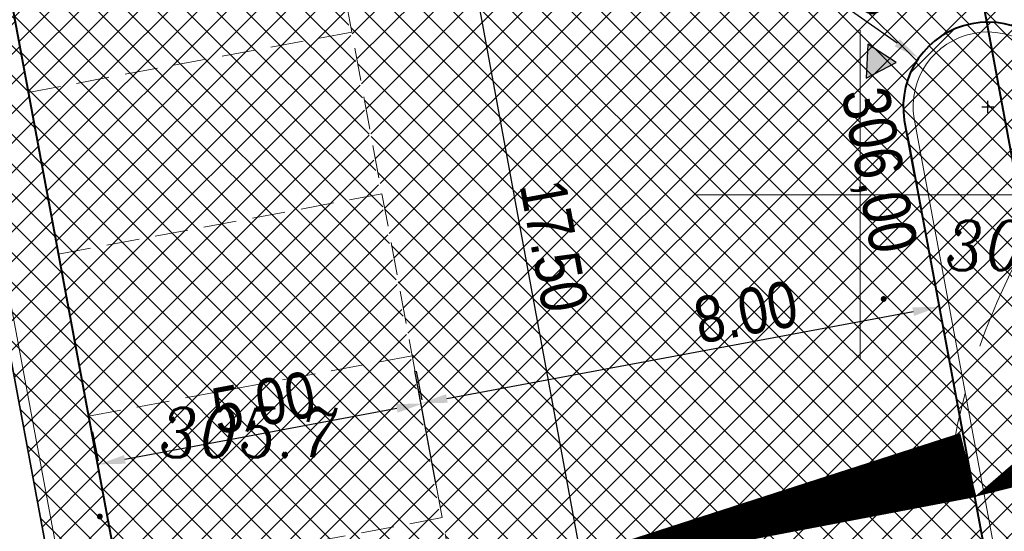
# Model space of a CAD drawing. Extents: x 779 to 3668, y -1329 to 9570.
# Tile 87 of 106: x 2179 to 2194, y -259 to -251. Entities that reach past the tile are written whole.
import ezdxf

# ---------------------------------------------------------------- set-up
doc = ezdxf.new("R2010")
doc.units = 0
for name, pattern in [('CIĄGłA', [0]), ('DASH', [0.75, 0.5, -0.25]), ('DASHED', [0.75, 0.5, -0.25])]:
    doc.linetypes.add(name, pattern=pattern)
for name, color, linetype, lineweight in [('_a_obiekty', 250, 'Continuous', 30), ('AGP1_KRAWEZNIKI', 7, 'Continuous', 40), ('AGP1_KRAWEZNIKI GRUBOŚCI', 7, 'Continuous', 9), ('AGP1_KRAWEZNIKI NOWE', 7, 'Continuous', 30), ('kanał technologiczny (linia)', 7, 'Continuous', 0), ('MPZP', 7, 'Continuous', 0), ('RTPW01', 253, 'Continuous', 0), ('Sekcje', 7, 'Continuous', 0), ('zz-legenda', 7, 'Continuous', 13), ('zz-obrzeża', 44, 'Continuous', 35), ('zz-wypełnienie-chodniki', 142, 'Continuous', 5), ('zz-wypełnienie-drogi', 52, 'Continuous', 5), ('zz-wypełnienie-inne', 22, 'Continuous', 5)]:
    doc.layers.add(name, color=color, linetype=linetype, lineweight=lineweight)
doc.layers.add('zz-odwodnienie', color=5, linetype='Continuous')
doc.styles.add('ARIAL', font='ARIALN.TTF')
doc.styles.get("Standard").update_dxf_attribs({"font": 'arial.ttf'})
doc.styles.add('Style-ITALIC_1250', font='ITALIC_1250.shx')
doc.dimstyles.new('z1do1', dxfattribs={"dimtxt": 0.7, "dimasz": 0.4, "dimexe": 0.5, "dimexo": 0.5, "dimgap": 0.1, "dimtad": 1, "dimrnd": 0.05, "dimzin": 0, "dimdsep": 46, "dimtxsty": 'ARIAL', "dimcen": 0.09, "dimazin": 0, "dimtfac": 1, "dimtofl": 0, "dimtmove": 0, "dimatfit": 3, "dimfxl": 1, "dimtolj": 1, "dimtzin": 0, "dimarcsym": 0})
pattern_1 = [(45, (0, 0), (-0.2245064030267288, 0.2245064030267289), []), (135, (0, 0), (-0.2245064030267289, -0.2245064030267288), [])]
pattern_2 = [(45, (462.9080796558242, -495.6482805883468), (-0.2245064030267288, 0.2245064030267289), []), (135, (462.9080796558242, -495.6482805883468), (-0.2245064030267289, -0.2245064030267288), [])]

# ---------------------------------------------------------------- blocks, each defined once
blk = doc.blocks.new('RTPW01')
at = {"layer": 'RTPW01', "linetype": 'Continuous', "lineweight": 13, "true_color": 0x939598}
h = blk.add_hatch(color=252, dxfattribs=at)
edge = h.paths.add_edge_path()
edge.add_arc((0, 0), 0.045, 0, 360)
blk = doc.blocks.new('PZT MDCP podkład')
at = {"layer": 'MPZP', "color": 8, "linetype": 'Continuous', "lineweight": 40, "flags": 128}
blk.add_lwpolyline([(2125.101502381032, 133.7545044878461), (2146.578038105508, 18.45540025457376), (2153.73655266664, -8.652922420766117)], dxfattribs=at)
at = {"layer": 'Sekcje', "color": 8, "linetype": 'Continuous', "lineweight": 13}
for p, q in [((2126.136406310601, 117.7764607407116), (2126.136406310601, 112.7764607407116)), ((2123.636406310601, 115.2764607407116), (2128.636406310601, 115.2764607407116))]:
    blk.add_line(p, q, dxfattribs=at)
at = {"layer": 'RTPW01', "color": 8, "linetype": 'Continuous', "lineweight": 13}
for p in [(2126.492406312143, 113.6964607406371), (2114.593406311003, 110.3934607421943)]:
    blk.add_blockref('RTPW01', p, dxfattribs=at)
at = {"layer": 'RTPW01', "color": 8, "linetype": 'Continuous', "lineweight": 13, "style": 'Style-ITALIC_1250', "width": 0.9}
for s, p in [('306.1', (2127.424249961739, 114.1345105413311)), ('305.7', (2115.493406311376, 111.2934607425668))]:
    blk.add_text(s, height=0.75, dxfattribs=at).set_placement(p)
blk = doc.blocks.new('d_rzędna')
at = {"layer": 'zz-odwodnienie'}
blk.add_hatch(color=0, dxfattribs=at).paths.add_polyline_path([(0, 0), (0.2580616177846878, 0.4469758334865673), (-0.2580616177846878, 0.4469758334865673)])
at = {"layer": 'zz-odwodnienie', "color": 0}
for p, q in [((-0.2580616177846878, 0.4469758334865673), (0, 0)), ((0.2580616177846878, 0.4469758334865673), (-0.2580616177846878, 0.4469758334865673)), ((-0.2580616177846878, 0.4469758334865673), (0, 0)), ((0.2580616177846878, 0.4469758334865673), (-0.2580616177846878, 0.4469758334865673)), ((0, 0), (0.2580616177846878, 0.4469758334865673)), ((0, 0), (0.2580616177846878, 0.4469758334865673))]:
    blk.add_line(p, q, dxfattribs=at)
blk = doc.blocks.new('*D1419')
at = {"layer": 'Defpoints', "color": 0, "linetype": 'CIĄGłA', "transparency": 16777216}
for p in [(2185.536268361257, -257.4749063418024), (2180.540050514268, -257.9603319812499), (2180.622194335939, -258.3977443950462)]:
    blk.add_point(p, dxfattribs=at)
at = {"layer": 'zz-legenda', "color": 0, "linetype": 'CIĄGłA', "lineweight": -2, "transparency": 16777216}
for p, q in [((2185.443984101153, -256.9834965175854), (2185.361840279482, -256.5460841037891)), ((2185.060996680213, -257.1113213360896), (2180.933178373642, -257.8865045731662)), ((2180.529910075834, -257.9063345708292), (2180.447766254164, -257.4689221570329))]:
    blk.add_line(p, q, dxfattribs=at)
at = {"layer": 'zz-legenda', "color": 0, "linetype": 'CIĄGłA', "transparency": 16777216}
for points in [[(2185.048692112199, -257.045800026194), (2185.073301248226, -257.1768426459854), (2185.454124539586, -257.037493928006)], [(2180.920873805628, -257.8209832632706), (2180.945482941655, -257.952025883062), (2180.540050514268, -257.9603319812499)]]:
    blk.add_solid(points, dxfattribs=at)
at = {"layer": 'zz-legenda', "color": 0, "linetype": 'CIĄGłA', "lineweight": 5, "transparency": 16777216, "insert": (2183.040095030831, -257.0254395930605), "char_height": 0.7, "attachment_point": 5, "rotation": 10.635977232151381, "style": 'ARIAL'}
blk.add_mtext('\\A1;5.00', dxfattribs=at)
blk = doc.blocks.new('*D1421')
at = {"layer": 'Defpoints', "color": 0, "transparency": 16777216}
for p in [(2178.488596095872, -252.5452120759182), (2171.999900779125, -253.753847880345), (2184.85558625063, -286.7271046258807)]:
    blk.add_point(p, dxfattribs=at)
at = {"layer": 'zz-legenda', "color": 0, "lineweight": -2, "transparency": 16777216}
for p, q in [((2177.997050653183, -252.6367712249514), (2171.508355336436, -253.8454070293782)), ((2178.293643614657, -287.5425040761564), (2172.073148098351, -254.1470842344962)), ((2184.364040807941, -286.8186637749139), (2177.875345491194, -288.0272995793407))]:
    blk.add_line(p, q, dxfattribs=at)
at = {"layer": 'zz-legenda', "color": 0, "transparency": 16777216}
for points in [[(2172.13868749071, -254.1348763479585), (2172.007608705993, -254.159292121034), (2171.999900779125, -253.753847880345)], [(2178.359183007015, -287.5302961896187), (2178.228104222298, -287.5547119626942), (2178.366890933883, -287.9357404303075)]]:
    blk.add_solid(points, dxfattribs=at)
at = {"layer": 'zz-legenda', "color": 0, "transparency": 16777216, "insert": (2175.633062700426, -270.7610356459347), "char_height": 0.7, "attachment_point": 5, "rotation": 280.5514448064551, "style": 'ARIAL'}
blk.add_mtext('\\A1;34.75', dxfattribs=at)
blk = doc.blocks.new('*D1441')
at = {"layer": 'Defpoints', "color": 0, "transparency": 16777216}
for p in [(2192.983216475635, -251.7910538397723), (2194.032510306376, -252.5311829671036)]:
    blk.add_point(p, dxfattribs=at)
at = {"layer": 'zz-legenda', "color": 0, "lineweight": -2, "transparency": 16777216}
for p, q in [((2190.863593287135, -250.2959579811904), (2192.656348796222, -251.5604946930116)), ((2194.032510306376, -252.6211829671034), (2194.032510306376, -252.4411829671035)), ((2193.942510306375, -252.5311829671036), (2194.122510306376, -252.5311829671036))]:
    blk.add_line(p, q, dxfattribs=at)
at = {"layer": 'zz-legenda', "color": 0, "transparency": 16777216}
blk.add_solid([(2192.694775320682, -251.5060167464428), (2192.617922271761, -251.6149726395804), (2192.983216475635, -251.7910538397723)], dxfattribs=at)
at = {"layer": 'zz-legenda', "color": 0, "transparency": 16777216, "insert": (2191.860182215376, -250.4391726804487), "char_height": 0.7, "attachment_point": 5, "rotation": 324.80241544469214, "style": 'ARIAL'}
blk.add_mtext('\\A1;R1.3', dxfattribs=at)
blk = doc.blocks.new('*D1452')
at = {"layer": 'Defpoints', "color": 0, "linetype": 'CIĄGłA', "transparency": 16777216}
for p in [(2193.292607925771, -255.568883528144), (2193.616068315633, -257.3054174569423), (2185.75134212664, -258.7703628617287)]:
    blk.add_point(p, dxfattribs=at)
at = {"layer": 'zz-legenda', "color": 0, "linetype": 'CIĄGłA', "lineweight": -2, "transparency": 16777216}
for p, q in [((2193.524509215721, -256.8138720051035), (2193.201048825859, -255.0773380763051)), ((2185.82111809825, -256.9605816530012), (2192.8993715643, -255.6421308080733)), ((2185.659783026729, -258.2788174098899), (2185.336322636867, -256.5422834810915))]:
    blk.add_line(p, q, dxfattribs=at)
at = {"layer": 'zz-legenda', "color": 0, "linetype": 'CIĄGłA', "transparency": 16777216}
for points in [[(2192.887163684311, -255.5765914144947), (2192.911579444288, -255.7076702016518), (2193.292607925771, -255.568883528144)], [(2185.808910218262, -256.8950422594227), (2185.833325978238, -257.0261210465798), (2185.427881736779, -257.0338289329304)]]:
    blk.add_solid(points, dxfattribs=at)
at = {"layer": 'zz-legenda', "color": 0, "linetype": 'CIĄGłA', "lineweight": 5, "transparency": 16777216, "insert": (2190.3602337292, -255.649822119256), "char_height": 0.7, "attachment_point": 5, "rotation": 10.551439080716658, "style": 'ARIAL'}
blk.add_mtext('\\A1;8.00', dxfattribs=at)
blk = doc.blocks.new('*D1460')
at = {"layer": 'Defpoints', "color": 0, "transparency": 16777216}
for p in [(2183.46236728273, -246.4817328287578), (2188.585567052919, -263.3314007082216), (2186.641583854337, -263.6905391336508)]:
    blk.add_point(p, dxfattribs=at)
at = {"layer": 'zz-legenda', "color": 0, "lineweight": -2, "transparency": 16777216}
for p, q in [((2183.954047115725, -246.3908981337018), (2185.898030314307, -246.0317597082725)), ((2185.479018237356, -246.5159382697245), (2188.512899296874, -262.9380568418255)), ((2187.133263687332, -263.5997044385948), (2189.077246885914, -263.2405660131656))]:
    blk.add_line(p, q, dxfattribs=at)
at = {"layer": 'zz-legenda', "color": 0, "transparency": 16777216}
for points in [[(2185.544575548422, -246.5038269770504), (2185.41346092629, -246.5280495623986), (2185.406350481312, -246.1225944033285)], [(2188.578456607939, -262.9259455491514), (2188.447341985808, -262.9501681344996), (2188.585567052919, -263.3314007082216)]]:
    blk.add_solid(points, dxfattribs=at)
at = {"layer": 'zz-legenda', "color": 0, "transparency": 16777216, "insert": (2187.445748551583, -254.6439017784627), "char_height": 0.7, "attachment_point": 5, "rotation": 280.4670121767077, "style": 'ARIAL'}
blk.add_mtext('\\A1;17.50', dxfattribs=at)

msp = doc.modelspace()

# ---------------------------------------------------------------- hatches: boundary and pattern name
at = {"layer": 'zz-wypełnienie-chodniki'}
h = msp.add_hatch(dxfattribs=at)
h.set_pattern_fill('ANSI37', color=256, scale=0.1, style=0)
h.set_pattern_definition(pattern_1)
edge = h.paths.add_edge_path()
edge.add_arc((2213.798152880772, -338.8711046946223), 2.632842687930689, 240.83171109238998, 270.2906532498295, ccw=False)
edge.add_arc((2214.307711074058, -338.3123928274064), 3.37347240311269, 200.4116660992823, 237.8982900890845, ccw=False)
edge.add_arc((2368.544108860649, -287.685559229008), 165.7037624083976, 197.7806309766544, 198.2175828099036, ccw=False)
edge.add_arc((2214.562165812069, -337.0583290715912), 4.000000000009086, 112.30075385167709, 197.8898825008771, ccw=False)
edge.add_line((2213.044292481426, -333.357510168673), (2216.905159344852, -332.0495769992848))
edge.add_arc((2211.040775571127, -315.8113433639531), 17.26473946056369, 289.8570159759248, 321.7647974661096)
edge.add_arc((2212.625452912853, -317.0850901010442), 15.23171446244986, 321.8391110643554, 367.1869803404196)
edge.add_line((2227.737494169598, -315.1794840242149), (2223.087990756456, -291.3849213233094))
edge.add_line((2223.087990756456, -291.3849213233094), (2221.237886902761, -285.3230589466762))
edge.add_line((2221.237886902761, -285.3230589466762), (2217.650174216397, -275.2927567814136))
edge.add_line((2217.650174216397, -275.2927567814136), (2210.523554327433, -257.2172198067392))
edge.add_line((2210.523554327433, -257.2172198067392), (2206.575240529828, -247.2029503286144))
edge.add_line((2206.575240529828, -247.2029503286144), (2206.241761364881, -246.3571335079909))
edge.add_arc((2201.589566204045, -248.1923033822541), 5.001076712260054, 21.52794352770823, 100.541275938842)
edge.add_line((2200.674650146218, -243.275627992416), (2200.541612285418, -243.3004086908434))
edge.add_line((2200.541612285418, -243.3004086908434), (2178.546908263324, -247.3973185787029))
edge.add_line((2178.546908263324, -247.3973185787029), (2187.812637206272, -297.1416013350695))
edge.add_line((2187.812637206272, -297.1416013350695), (2191.515679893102, -296.4518429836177))
edge.add_arc((2191.647852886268, -297.6476642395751), 1.203103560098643, -19.96193769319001, 96.30724697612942, ccw=False)
edge.add_arc((2192.308942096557, -297.8870733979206), 0.4999999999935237, 317.2270974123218, 339.9615464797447, ccw=False)
edge.add_arc((2197.626382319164, -302.8064078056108), 6.743964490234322, 137.2270973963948, 184.4631622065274)
edge.add_line((2190.902868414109, -303.3312104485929), (2191.261298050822, -305.6470830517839))
edge.add_line((2191.261298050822, -305.6470830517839), (2192.318950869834, -311.3577512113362))
edge.add_line((2192.318950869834, -311.3577512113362), (2193.162126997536, -315.9018189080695))
edge.add_line((2193.162126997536, -315.9018189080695), (2195.317900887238, -325.8369132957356))
edge.add_arc((2210.400793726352, -321.9094821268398), 15.58583882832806, 194.5951329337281, 204.2785181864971)
edge.add_arc((2203.597853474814, -324.8461195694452), 8.177987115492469, 205.1211640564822, 225.4637220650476)
edge.add_line((2197.862134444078, -330.675442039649), (2200.293390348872, -333.0918171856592))
edge.add_arc((2194.587794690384, -338.2653090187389), 7.70187247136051, 27.114490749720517, 42.19985456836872, ccw=False)
edge.add_line((2201.44321261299, -334.7550263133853), (2202.534785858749, -337.3047515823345))
edge.add_arc((2196.294933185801, -339.1341975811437), 6.502509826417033, -2.9609049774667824, 16.340470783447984, ccw=False)
edge.add_arc((2184.658865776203, -337.3537236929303), 18.25300297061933, 344.7003824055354, 353.34182273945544, ccw=False)
edge.add_line((2202.264967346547, -342.1700817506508), (2201.97496734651, -343.2200817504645))
edge.add_arc((2192.412753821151, -339.7061430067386), 10.18742818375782, 310.1754082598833, 339.82254230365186, ccw=False)
edge.add_line((2198.984967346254, -347.4900817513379), (2198.506741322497, -347.6819364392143))
edge.add_arc((2192.412753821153, -339.7061430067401), 10.03742818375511, 307.3820107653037, 339.7887873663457)
edge.add_arc((2172.677213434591, -334.532127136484), 30.40870538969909, 343.4897296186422, 347.8328201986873)
edge.add_arc((2184.653610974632, -337.3529042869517), 18.10831725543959, 348.5707290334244, 353.3645147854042)
edge.add_arc((2196.211605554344, -339.143093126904), 6.436124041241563, 357.3081371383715, 376.048817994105)
edge.add_line((2202.396891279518, -337.3637861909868), (2201.307357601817, -334.8188249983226))
edge.add_arc((2198.580633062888, -335.5044598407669), 2.811604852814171, 14.11440779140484, 55.20945348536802)
edge.add_line((2200.18487314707, -333.1954480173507), (2197.756660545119, -330.7820975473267))
edge.add_arc((2203.597853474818, -324.846119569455), 8.327987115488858, 205.1135589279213, 225.461118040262, ccw=False)
edge.add_arc((2210.400793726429, -321.9094821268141), 15.73583882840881, 194.5838918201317, 204.2825258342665, ccw=False)
edge.add_line((2195.171963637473, -325.8717236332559), (2193.015057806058, -315.9314125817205))
edge.add_line((2193.015057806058, -315.9314125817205), (2192.139354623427, -311.2391560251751))
edge.add_line((2192.139354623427, -311.2391560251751), (2189.468661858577, -311.7364003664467))
edge.add_line((2189.468661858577, -311.7364003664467), (2188.434282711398, -306.334377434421))
edge.add_line((2188.434282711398, -306.334377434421), (2191.142475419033, -305.8299800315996))
edge.add_line((2191.142475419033, -305.8299800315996), (2190.753769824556, -303.3485737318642))
edge.add_arc((2197.62638231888, -302.8064078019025), 6.893964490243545, 137.4766232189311, 184.5106019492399, ccw=False)
edge.add_arc((2192.177018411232, -297.8088940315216), 0.5000000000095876, 317.4766233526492, 342.9050172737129)
edge.add_arc((2191.651318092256, -297.6472178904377), 1.049999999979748, 342.9050174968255, 381.5320247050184)
edge.add_line((2192.628041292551, -297.2618456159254), (2185.88205571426, -298.5184068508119))
edge.add_line((2185.88205571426, -298.5184068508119), (2183.72506395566, -286.9376839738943))
edge.add_line((2183.72506395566, -286.9376839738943), (2184.855544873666, -286.7271130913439))
edge.add_line((2184.855544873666, -286.7271130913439), (2177.536339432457, -247.4331472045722))
edge.add_line((2177.536339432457, -247.4331472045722), (2178.519430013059, -247.2500290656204))
edge.add_line((2178.519430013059, -247.2500290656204), (2200.529099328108, -243.1501589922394))
edge.add_line((2200.529099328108, -243.1501589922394), (2200.64897745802, -243.1275829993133))
edge.add_arc((2201.589816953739, -248.191455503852), 5.150532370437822, 21.519896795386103, 100.52522516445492, ccw=False)
edge.add_line((2206.381306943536, -246.3021150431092), (2206.710303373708, -247.1365621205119))
edge.add_line((2206.710303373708, -247.1365621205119), (2210.670374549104, -257.180652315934))
edge.add_line((2210.670374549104, -257.180652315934), (2214.425768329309, -266.705627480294))
edge.add_line((2214.425768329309, -266.705627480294), (2215.039774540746, -266.463544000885))
edge.add_line((2215.039774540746, -266.463544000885), (2215.648720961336, -268.0077775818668))
edge.add_line((2215.648720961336, -268.0077775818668), (2215.034630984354, -268.2498940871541))
edge.add_line((2215.034630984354, -268.2498940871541), (2217.789719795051, -275.2377383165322))
edge.add_line((2217.789719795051, -275.2377383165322), (2221.381354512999, -285.2792765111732))
edge.add_line((2221.381354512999, -285.2792765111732), (2223.235207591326, -291.3561603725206))
edge.add_line((2223.235207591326, -291.3561603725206), (2227.886315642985, -315.1607178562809))
edge.add_arc((2212.625452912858, -317.0850901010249), 15.38171446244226, -38.161251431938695, 7.186980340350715, ccw=False)
edge.add_arc((2211.040775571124, -315.8113433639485), 17.41473946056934, 289.8520854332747, 321.76511738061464, ccw=False)
edge.add_line((2216.954700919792, -332.1911674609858), (2213.092420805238, -333.4995793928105))
edge.add_arc((2214.528808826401, -337.0426452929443), 3.823156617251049, 112.0680378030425, 198.2671306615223)
edge.add_line((2210.898318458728, -338.2410050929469), (2211.28663729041, -339.4366203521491))
edge.add_arc((2213.748107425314, -338.6216407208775), 2.592880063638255, 198.3194318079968, 219.5311920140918)
edge.add_arc((2213.798153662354, -338.8711088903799), 2.48284268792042, 214.3488660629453, 282.14863913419)
edge.add_line((2214.320664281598, -341.2983481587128), (2213.811508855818, -341.50391350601))
h = msp.add_hatch(dxfattribs=at)
h.set_pattern_fill('ANSI37', color=256, scale=0.1, style=0)
h.set_pattern_definition(pattern_1)
edge = h.paths.add_edge_path()
edge.add_arc((2194.03248681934, -252.5312236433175), 1.28406370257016, 12.85121558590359, 189.0977148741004)
edge.add_line((2192.764576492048, -252.7342581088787), (2192.811084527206, -252.9840009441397))
edge.add_line((2192.811084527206, -252.9840009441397), (2193.194855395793, -255.0443185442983))
edge.add_line((2193.194855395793, -255.0443185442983), (2195.388596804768, -266.8216690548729))
edge.add_arc((2196.568305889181, -266.6019272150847), 1.199999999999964, 190.5514390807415, 280.5381373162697)
edge.add_line((2196.787773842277, -267.7816872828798), (2197.243883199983, -267.6968383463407))
edge.add_arc((2197.024415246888, -266.5170782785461), 1.199999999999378, 280.5381373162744, 359.9999999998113)
edge.add_arc((2196.456745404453, -266.5694303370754), 1.768444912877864, 1.696400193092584, 8.841737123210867)
edge.add_line((2198.204175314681, -266.2976103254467), (2198.149308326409, -266.0026703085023))
edge.add_line((2198.149308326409, -266.0026703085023), (2198.001844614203, -266.0301376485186))
edge.add_line((2198.001844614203, -266.0301376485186), (2198.056705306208, -266.3250438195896))
edge.add_arc((2197.024415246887, -266.5170782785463), 1.049999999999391, -79.46186268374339, 10.538137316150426, ccw=False)
edge.add_line((2197.216449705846, -267.5493683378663), (2196.76034034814, -267.6342172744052))
edge.add_arc((2196.568305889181, -266.6019272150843), 1.050000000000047, 190.5514390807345, 280.5381373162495, ccw=False)
edge.add_line((2195.53606044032, -266.7942013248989), (2193.342319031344, -255.0168508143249))
edge.add_line((2193.342319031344, -255.0168508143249), (2192.958548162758, -252.9565332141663))
edge.add_line((2192.958548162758, -252.9565332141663), (2192.912397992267, -252.7087116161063))
edge.add_arc((2194.044449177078, -252.5541163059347), 1.14255835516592, 0.6345549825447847, 187.7763304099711, ccw=False)
edge.add_line((2195.186937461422, -252.541462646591), (2195.186981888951, -252.5414543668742))
edge.add_line((2195.186981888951, -252.5414543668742), (2195.625826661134, -254.8968726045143))
edge.add_line((2195.625826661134, -254.8968726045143), (2195.773296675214, -254.8694391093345))
edge.add_line((2195.773296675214, -254.8694391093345), (2195.334444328, -252.5139802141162))
edge.add_line((2195.334444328, -252.5139802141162), (2195.284385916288, -252.2456220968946))
edge = h.paths.add_edge_path(flags=17)
edge.add_line((2195.186981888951, -252.5414543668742), (2195.186937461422, -252.541462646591))
edge.add_arc((2194.044449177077, -252.5541163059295), 1.1425583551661, 0.6345549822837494, 187.7763304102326)
edge.add_line((2192.912397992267, -252.7087116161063), (2192.958548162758, -252.9565332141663))
edge.add_line((2192.958548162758, -252.9565332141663), (2193.342319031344, -255.0168508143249))
edge.add_line((2193.342319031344, -255.0168508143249), (2195.53606044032, -266.7942013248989))
edge.add_arc((2196.568305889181, -266.6019272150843), 1.05000000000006, 190.5514390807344, 280.5381373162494)
edge.add_line((2196.76034034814, -267.6342172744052), (2197.216449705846, -267.5493683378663))
edge.add_arc((2197.024415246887, -266.5170782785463), 1.049999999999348, 280.5381373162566, 370.5381373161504)
edge.add_line((2198.056705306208, -266.3250438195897), (2198.001844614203, -266.0301376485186))
edge.add_line((2198.001844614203, -266.0301376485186), (2196.808369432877, -266.2524403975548))
edge.add_line((2196.808369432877, -266.2524403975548), (2194.724224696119, -255.0645954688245))
edge.add_line((2194.724224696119, -255.0645954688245), (2195.625826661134, -254.8968726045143))
edge.add_line((2195.625826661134, -254.8968726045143), (2195.186981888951, -252.5414543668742))
at = {"layer": 'zz-wypełnienie-drogi'}
h = msp.add_hatch(dxfattribs=at)
h.set_pattern_fill('ANSI37', color=256, scale=0.1, style=0)
h.set_pattern_definition(pattern_2)
edge = h.paths.add_edge_path()
edge.add_line((2193.780827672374, -258.1902065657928), (2192.764576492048, -252.7342581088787))
edge.add_arc((2194.032486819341, -252.531223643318), 1.284063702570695, 100.97446523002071, 189.0977148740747, ccw=False)
edge.add_arc((2194.03248681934, -252.5312236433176), 1.284063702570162, 372.85121558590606, 460.9744652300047, ccw=False)
edge.add_line((2195.284385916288, -252.2456220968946), (2195.773473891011, -254.8704142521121))
edge.add_line((2195.773473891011, -254.8704142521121), (2199.31245493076, -254.211056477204))
edge.add_line((2199.31245493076, -254.211056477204), (2198.962388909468, -252.3318256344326))
edge.add_line((2198.962388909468, -252.3318256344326), (2198.929365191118, -252.0225964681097))
edge.add_arc((2200.928577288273, -251.9655835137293), 2.000024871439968, 90.0003515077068, 181.6335018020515, ccw=False)
edge.add_arc((2200.926902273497, -251.9682601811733), 2.002702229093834, 386.70065831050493, 449.95243014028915, ccw=False)
edge.add_line((2202.716048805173, -251.0683874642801), (2207.924485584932, -264.2568896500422))
edge.add_line((2207.924485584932, -264.2568896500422), (2212.61907238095, -262.5321746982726))
edge.add_line((2212.61907238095, -262.5321746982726), (2206.408497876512, -246.7800410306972))
edge.add_line((2206.408497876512, -246.7800410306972), (2206.113888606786, -246.0624178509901))
edge.add_line((2206.113888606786, -246.0624178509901), (2205.405324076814, -244.959556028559))
edge.add_line((2205.405324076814, -244.959556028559), (2204.148198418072, -243.8949295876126))
edge.add_line((2204.148198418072, -243.8949295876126), (2202.163668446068, -243.1360984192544))
edge.add_line((2202.163668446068, -243.1360984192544), (2200.435773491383, -243.3198502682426))
edge.add_line((2200.435773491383, -243.3198502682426), (2183.462321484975, -246.4817331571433))
edge.add_line((2183.462321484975, -246.4817331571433), (2187.645693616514, -268.9479672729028))
edge.add_line((2187.645693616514, -268.9479672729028), (2195.388596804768, -266.8216690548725))
edge.add_line((2195.388596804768, -266.8216690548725), (2195.255642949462, -266.1078911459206))
edge.add_line((2195.255642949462, -266.1078911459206), (2193.780827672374, -258.1902065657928))
at = {"layer": 'zz-wypełnienie-inne'}
h = msp.add_hatch(dxfattribs=at)
h.set_pattern_fill('ANSI37', color=256, scale=0.1, style=0)
h.set_pattern_definition(pattern_2)
h.paths.add_polyline_path([(2183.436133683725, -246.4819792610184), (2178.546902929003, -247.3973139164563), (2182.41069755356, -268.140535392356), (2186.05443150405, -267.4618250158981), (2186.494112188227, -267.7580212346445), (2186.576229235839, -268.1684354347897), (2186.449599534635, -268.4215168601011), (2186.100049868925, -268.6739677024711), (2182.630425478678, -269.3202470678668), (2187.832652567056, -297.0832006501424), (2192.075236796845, -296.3844717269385), (2192.835596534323, -296.9440126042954)])

# ---------------------------------------------------------------- linework, layer by layer
at = {"color": 18, "linetype": 'DASHED', "lineweight": 13, "true_color": 0x000000}
for points in [[(2178.546866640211, -247.3973260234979), (2183.462321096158, -246.4817346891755), (2192.728087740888, -296.2260101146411), (2187.812633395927, -297.1416020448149), (2182.630430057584, -269.3202476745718)], [(2184.377912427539, -251.3971891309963), (2179.462465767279, -252.312778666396)], [(2184.835707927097, -253.8549163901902), (2179.920261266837, -254.7705059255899)], [(2185.293503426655, -256.3126436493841), (2180.378056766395, -257.2282331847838)], [(2185.751299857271, -258.770370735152), (2180.835853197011, -259.6859602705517)]]:
    msp.add_lwpolyline(points, dxfattribs=at)
at = {"layer": '_a_obiekty', "color": 251, "linetype": 'DASH', "lineweight": 5, "ltscale": 3, "true_color": 0x636466}
msp.add_lwpolyline([(2203.290115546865, -249.3109352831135), (2201.520475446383, -249.6401372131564, 0.4142135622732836), (2193.518041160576, -261.3003707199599), (2194.518449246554, -266.6781103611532, 0.4163333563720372), (2206.249734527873, -274.6670610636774), (2208.016993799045, -274.3250608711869, 0.4120969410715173), (2215.948376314, -262.6783109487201), (2214.950349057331, -257.3133695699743, 0.4142135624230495)], format="xyb", close=True, dxfattribs=at)
at = {"layer": 'AGP1_KRAWEZNIKI'}
msp.add_line((2192.764576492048, -252.7342581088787), (2192.920829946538, -253.5731225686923), dxfattribs=at)
for points in [[(2200.43540445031, -243.3201918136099), (2178.546908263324, -247.3973185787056), (2182.410688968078, -268.140538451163), (2185.753195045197, -267.5179371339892, -0.4142135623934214), (2186.452920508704, -267.9979207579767), (2186.452920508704, -267.9979207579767, -0.4142135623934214), (2185.972936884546, -268.6976462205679), (2182.630430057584, -269.3202476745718), (2185.831484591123, -286.5055340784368)], [(2192.811084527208, -252.9840009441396), (2195.388596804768, -266.8216690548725, 0.4141455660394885), (2196.787773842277, -267.7816872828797), (2197.243883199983, -267.6968383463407, 0.3613133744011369), (2198.224415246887, -266.5170782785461, 0.03118751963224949), (2198.204175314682, -266.2976103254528), (2198.149308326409, -266.0026703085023), (2196.808369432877, -266.2524403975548), (2194.724224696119, -255.0645954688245), (2195.773296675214, -254.8694391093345), (2195.334444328, -252.5139802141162)]]:
    msp.add_lwpolyline(points, format="xyb", dxfattribs=at)
msp.add_arc((2194.03248681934, -252.5312236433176), 1.284063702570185, 12.85121558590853, 189.0977148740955, dxfattribs=at)
at = {"layer": 'AGP1_KRAWEZNIKI GRUBOŚCI', "color": 18, "linetype": 'CIĄGłA', "true_color": 0x000000}
msp.add_lwpolyline([(2195.625834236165, -254.8969132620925), (2195.137490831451, -252.2761405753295), (2195.137490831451, -252.2761405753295, 0.9669166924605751), (2192.912397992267, -252.7087116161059), (2192.958548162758, -252.9565332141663), (2193.342319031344, -255.0168508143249), (2195.53606044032, -266.7942013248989, 0.4141455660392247), (2196.76034034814, -267.634217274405), (2197.216449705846, -267.5493683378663, 0.4142135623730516), (2198.056705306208, -266.3250438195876), (2198.001838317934, -266.030103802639)], format="xyb", dxfattribs=at)
at = {"layer": 'AGP1_KRAWEZNIKI NOWE', "lineweight": 15}
msp.add_lwpolyline([(2179.975188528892, -255.0654344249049), (2179.42583393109, -252.1161617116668)], dxfattribs=at)
at = {"layer": 'zz-obrzeża'}
msp.add_lwpolyline([(2177.505463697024, -252.7283381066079), (2178.488554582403, -252.5452198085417), (2184.855544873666, -286.7271130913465), (2183.725063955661, -286.937683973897), (2185.88205571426, -298.5184068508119), (2192.628041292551, -297.2618456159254)], dxfattribs=at)
at = {"layer": 'zz-odwodnienie'}
for points in [[(2195.220885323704, -257.734417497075, 0.7499999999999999, 0, 0), (2193.830148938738, -258.4549642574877, 0, 0, 0)], [(2193.73710150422, -257.9704355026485, 1, 0, 0), (2185.946852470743, -259.9610291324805, 0, 0, 0)]]:
    msp.add_lwpolyline(points, format="xyseb", dxfattribs=at)
at = {"layer": 'zz-wypełnienie-chodniki'}
msp.add_lwpolyline([(2177.477995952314, -252.5808744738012), (2178.60855164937, -252.3702882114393), (2185.030486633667, -286.847114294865), (2183.899976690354, -287.0576760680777), (2186.002033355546, -298.3434788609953), (2192.560436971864, -297.1218581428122)], dxfattribs=at)

# ---------------------------------------------------------------- block references
at = {"layer": 'kanał technologiczny (linia)', "color": 18, "linetype": 'CIĄGłA', "lineweight": 5, "true_color": 0x000000}
msp.add_blockref('PZT MDCP podkład', (65.95856103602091, -369.1465424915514), dxfattribs=at)
at = {"layer": 'zz-odwodnienie', "rotation": 87.15436609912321}
msp.add_blockref('d_rzędna', (2192.642927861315, -251.8599733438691), dxfattribs=at)

# ---------------------------------------------------------------- texts
at = {"layer": 'zz-odwodnienie', "insert": (2192.515329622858, -252.1858917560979), "char_height": 0.7199999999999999, "width": 4.627268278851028, "attachment_point": 1, "rotation": 280.55144897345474}
msp.add_mtext('{\\fArial Narrow|b0|i0|c238|p34;306,00}', dxfattribs=at)

# ---------------------------------------------------------------- dimensions: what is measured, and where the dimension line sits
at = {"layer": 'zz-legenda'}
for p1, p2, distance, picture, middle in [((2183.46236728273, -246.4817328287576), (2186.641583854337, -263.6905391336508), 1.9768791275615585, '*D1460', (2187.445748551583, -254.6439017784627)), ((2184.85558625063, -286.7271046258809), (2178.488596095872, -252.5452120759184), 6.600300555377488, '*D1421', (2175.633062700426, -270.7610356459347))]:
    dim = msp.add_aligned_dim(p1=p1, p2=p2, distance=distance, dimstyle='z1do1', dxfattribs=at)
    dim.commit()
    dim.dimension.update_dxf_attribs({"geometry": picture, "text_midpoint": middle})
dim = msp.add_radius_dim(center=(2194.032510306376, -252.5311829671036), mpoint=(2192.983216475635, -251.7910538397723), dimstyle='z1do1', override={"dimdec": 1}, dxfattribs=at)
dim.commit()
dim.dimension.update_dxf_attribs({"geometry": '*D1441', "text_midpoint": (2191.860182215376, -250.4391726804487)})
at = {"layer": 'zz-legenda', "color": 18, "linetype": 'CIĄGłA', "lineweight": 5, "true_color": 0x000000}
for base, p1, p2, angle, picture, middle in [((2193.292607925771, -255.568883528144), (2185.751342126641, -258.7703628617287), (2193.616068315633, -257.3054174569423), 10.55143908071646, '*D1452', (2190.443992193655, -256.0994889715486)), ((2180.540050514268, -257.9603319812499), (2185.536268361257, -257.4749063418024), (2180.622194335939, -258.3977443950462), 190.63597723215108, '*D1419', (2183.124516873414, -257.4749823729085))]:
    dim = msp.add_linear_dim(base=base, p1=p1, p2=p2, angle=angle, dimstyle='z1do1', dxfattribs=at)
    dim.commit()
    dim.dimension.update_dxf_attribs({"geometry": picture, "text_midpoint": middle, "dimtype": 161})

doc.saveas('drawing.dxf')
